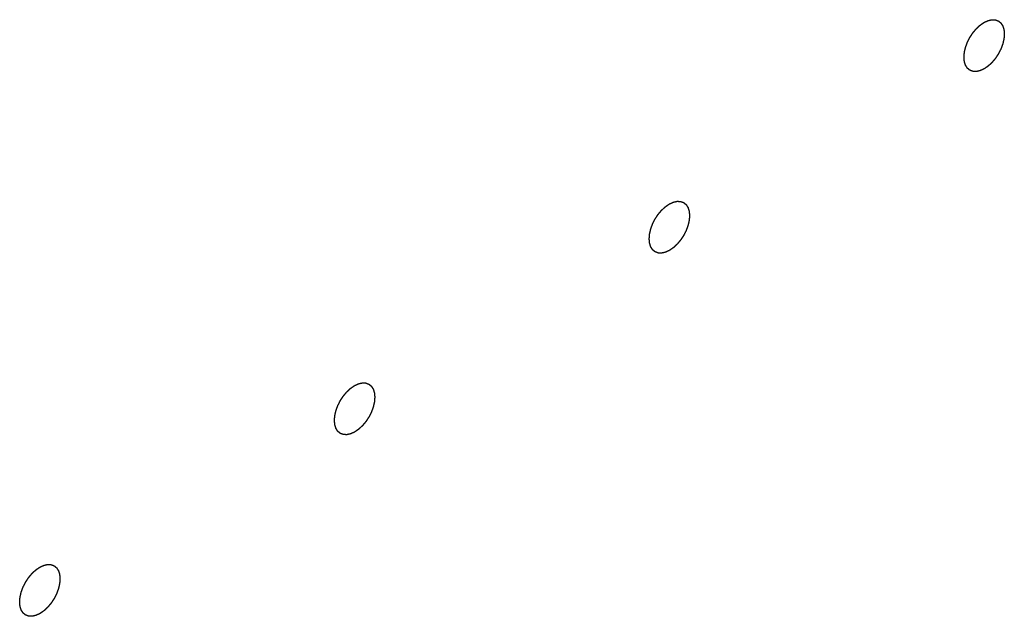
# Model space of a CAD drawing. Header units: inches. Extents: x 5 to 265, y 5 to 171.
# Tile 60 of 212: x 208.769 to 209.322, y 74.903 to 75.238. Entities that reach past the tile are written whole.
import ezdxf

# ---------------------------------------------------------------- set-up
doc = ezdxf.new("R2010")
doc.units = ezdxf.units.IN
doc.header["$LTSCALE"] = 14.96
doc.header["$MEASUREMENT"] = 0
doc.linetypes.add('HIDDEN', pattern=[0.2, 0.1, -0.1])
doc.layers.add('08_ALL_COSMETICS', color=7, linetype='CONTINUOUS')

msp = doc.modelspace()

# ---------------------------------------------------------------- linework, layer by layer
at = {"layer": '08_ALL_COSMETICS', "color": 7, "linetype": 'HIDDEN'}
for points in [[(209.31094, 75.21084), (209.31057, 75.21067), (209.31002, 75.21041), (209.30938, 75.21011), (209.30902, 75.20995), (209.30874, 75.2098), (209.30848, 75.20976), (209.30812, 75.20967), (209.30768, 75.20958), (209.30724, 75.20947), (209.30689, 75.2094), (209.30662, 75.20931), (209.30639, 75.20935), (209.30606, 75.20935), (209.30565, 75.20937), (209.30525, 75.20938), (209.30492, 75.2094), (209.30467, 75.20938), (209.30446, 75.20949), (209.30417, 75.20959), (209.30381, 75.20973), (209.30344, 75.20986), (209.30316, 75.20997), (209.30293, 75.21003), (209.30277, 75.21019), (209.30253, 75.21038), (209.30224, 75.21063), (209.30194, 75.21086), (209.30172, 75.21107), (209.30152, 75.21119), (209.30141, 75.21142), (209.30123, 75.21168), (209.30102, 75.21203), (209.3008, 75.21237), (209.30063, 75.21265), (209.30048, 75.21284), (209.30042, 75.21311), (209.3003, 75.21345), (209.30017, 75.21388), (209.30003, 75.21431), (209.29993, 75.21466), (209.29983, 75.2149), (209.29982, 75.21523), (209.29978, 75.21563), (209.29974, 75.21614), (209.29969, 75.21665), (209.29966, 75.21706), (209.29961, 75.21736), (209.29966, 75.2177), (209.29969, 75.21814), (209.29973, 75.2187), (209.29978, 75.21925), (209.29982, 75.2197), (209.29983, 75.22003), (209.29992, 75.22038), (209.30002, 75.22085), (209.30016, 75.22144), (209.30033, 75.22214), (209.30045, 75.22284), (209.30075, 75.22355), (209.30099, 75.22427), (209.30126, 75.22498), (209.30149, 75.22569), (209.30188, 75.2264), (209.30222, 75.22711), (209.30259, 75.22781), (209.30292, 75.22854), (209.30337, 75.22917), (209.30379, 75.22982), (209.30422, 75.23047), (209.30463, 75.23114), (209.30514, 75.2317), (209.30562, 75.23229), (209.30611, 75.23286), (209.30658, 75.23348), (209.30712, 75.23394), (209.30765, 75.23444), (209.30809, 75.23485), (209.30844, 75.23517), (209.3087, 75.23543), (209.30898, 75.23561), (209.30935, 75.23587), (209.31001, 75.23632), (209.31057, 75.23671), (209.31094, 75.23697)], [(209.31094, 75.23697), (209.3113, 75.23714), (209.31185, 75.23739), (209.3125, 75.23769), (209.31286, 75.23785), (209.31314, 75.238), (209.3134, 75.23804), (209.31375, 75.23813), (209.31419, 75.23822), (209.31463, 75.23833), (209.31498, 75.2384), (209.31526, 75.23849), (209.31549, 75.23845), (209.31582, 75.23845), (209.31622, 75.23843), (209.31663, 75.23842), (209.31695, 75.2384), (209.31721, 75.23842), (209.31741, 75.23831), (209.31771, 75.23821), (209.31807, 75.23808), (209.31843, 75.23795), (209.31872, 75.23783), (209.31895, 75.23778), (209.31911, 75.23761), (209.31935, 75.23742), (209.31964, 75.23718), (209.31993, 75.23694), (209.32016, 75.23674), (209.32035, 75.23661), (209.32047, 75.23639), (209.32065, 75.23612), (209.32086, 75.23577), (209.32108, 75.23543), (209.32125, 75.23515), (209.3214, 75.23497), (209.32146, 75.23469), (209.32157, 75.23435), (209.3217, 75.23392), (209.32184, 75.23349), (209.32194, 75.23314), (209.32204, 75.2329), (209.32205, 75.23258), (209.3221, 75.23217), (209.32214, 75.23166), (209.32219, 75.23115), (209.32222, 75.23074), (209.32227, 75.23044), (209.32222, 75.2301), (209.32219, 75.22966), (209.32214, 75.2291), (209.3221, 75.22855), (209.32206, 75.2281), (209.32205, 75.22778), (209.32195, 75.22742), (209.32185, 75.22695), (209.32172, 75.22637), (209.32155, 75.22566), (209.32143, 75.22496), (209.32113, 75.22425), (209.32088, 75.22354), (209.32061, 75.22282), (209.32039, 75.22211), (209.32, 75.22141), (209.31965, 75.2207), (209.31929, 75.21999), (209.31896, 75.21927), (209.31851, 75.21864), (209.31809, 75.21798), (209.31765, 75.21734), (209.31725, 75.21666), (209.31674, 75.2161), (209.31626, 75.21551), (209.31577, 75.21494), (209.3153, 75.21432), (209.31476, 75.21387), (209.31423, 75.21337), (209.31379, 75.21296), (209.31344, 75.21264), (209.31318, 75.21237), (209.31289, 75.2122), (209.31252, 75.21193), (209.31187, 75.21148), (209.31131, 75.2111), (209.31094, 75.21084)], [(209.13416, 75.1349), (209.13453, 75.13507), (209.13508, 75.13533), (209.13572, 75.13563), (209.13608, 75.13579), (209.13636, 75.13594), (209.13662, 75.13598), (209.13698, 75.13607), (209.13742, 75.13616), (209.13786, 75.13627), (209.13821, 75.13634), (209.13848, 75.13643), (209.13872, 75.13639), (209.13904, 75.13639), (209.13945, 75.13637), (209.13986, 75.13636), (209.14018, 75.13634), (209.14043, 75.13636), (209.14064, 75.13625), (209.14093, 75.13615), (209.14129, 75.13601), (209.14166, 75.13589), (209.14194, 75.13577), (209.14217, 75.13572), (209.14233, 75.13555), (209.14257, 75.13536), (209.14286, 75.13511), (209.14316, 75.13488), (209.14339, 75.13468), (209.14358, 75.13455), (209.14369, 75.13433), (209.14387, 75.13406), (209.14408, 75.13371), (209.14431, 75.13337), (209.14447, 75.13309), (209.14462, 75.13291), (209.14468, 75.13263), (209.1448, 75.13229), (209.14493, 75.13186), (209.14507, 75.13143), (209.14517, 75.13108), (209.14527, 75.13084), (209.14528, 75.13051), (209.14532, 75.13011), (209.14536, 75.1296), (209.14541, 75.12909), (209.14544, 75.12868), (209.14549, 75.12838), (209.14545, 75.12804), (209.14542, 75.1276), (209.14537, 75.12704), (209.14533, 75.12649), (209.14528, 75.12604), (209.14528, 75.12572), (209.14518, 75.12536), (209.14508, 75.12489), (209.14494, 75.12431), (209.14477, 75.1236), (209.14465, 75.1229), (209.14436, 75.12219), (209.14411, 75.12148), (209.14384, 75.12076), (209.14361, 75.12005), (209.14322, 75.11934), (209.14288, 75.11863), (209.14251, 75.11793), (209.14218, 75.1172), (209.14173, 75.11658), (209.14131, 75.11592), (209.14088, 75.11527), (209.14047, 75.1146), (209.13996, 75.11404), (209.13949, 75.11345), (209.13899, 75.11288), (209.13852, 75.11226), (209.13798, 75.11181), (209.13746, 75.11131), (209.13702, 75.1109), (209.13666, 75.11057), (209.1364, 75.11031), (209.13612, 75.11014), (209.13575, 75.10987), (209.13509, 75.10942), (209.13454, 75.10903), (209.13416, 75.10878)], [(209.13416, 75.10878), (209.1338, 75.10861), (209.13325, 75.10835), (209.13261, 75.10805), (209.13224, 75.10789), (209.13196, 75.10774), (209.1317, 75.1077), (209.13135, 75.10761), (209.13091, 75.10752), (209.13047, 75.10741), (209.13012, 75.10734), (209.12985, 75.10725), (209.12961, 75.10729), (209.12928, 75.10729), (209.12888, 75.10731), (209.12847, 75.10732), (209.12815, 75.10734), (209.12789, 75.10732), (209.12769, 75.10743), (209.12739, 75.10753), (209.12703, 75.10767), (209.12667, 75.10779), (209.12638, 75.10791), (209.12615, 75.10796), (209.12599, 75.10813), (209.12575, 75.10832), (209.12546, 75.10857), (209.12517, 75.1088), (209.12494, 75.109), (209.12475, 75.10913), (209.12463, 75.10935), (209.12445, 75.10962), (209.12424, 75.10997), (209.12402, 75.11031), (209.12385, 75.11059), (209.1237, 75.11077), (209.12364, 75.11105), (209.12353, 75.11139), (209.1234, 75.11182), (209.12326, 75.11225), (209.12316, 75.1126), (209.12306, 75.11284), (209.12305, 75.11317), (209.123, 75.11357), (209.12296, 75.11408), (209.12291, 75.11459), (209.12288, 75.115), (209.12283, 75.1153), (209.12288, 75.11564), (209.12291, 75.11608), (209.12296, 75.11664), (209.123, 75.11719), (209.12304, 75.11764), (209.12305, 75.11796), (209.12315, 75.11832), (209.12325, 75.11879), (209.12338, 75.11937), (209.12355, 75.12008), (209.12367, 75.12078), (209.12397, 75.12149), (209.12422, 75.1222), (209.12449, 75.12292), (209.12471, 75.12363), (209.1251, 75.12434), (209.12545, 75.12505), (209.12581, 75.12575), (209.12614, 75.12648), (209.12659, 75.12711), (209.12701, 75.12776), (209.12745, 75.12841), (209.12785, 75.12908), (209.12836, 75.12964), (209.12884, 75.13023), (209.12933, 75.1308), (209.1298, 75.13142), (209.13035, 75.13187), (209.13087, 75.13237), (209.13131, 75.13278), (209.13166, 75.13311), (209.13192, 75.13337), (209.13221, 75.13354), (209.13258, 75.13381), (209.13323, 75.13426), (209.13379, 75.13465), (209.13416, 75.1349)], [(208.95739, 75.00671), (208.95702, 75.00654), (208.95647, 75.00629), (208.95583, 75.00599), (208.95546, 75.00583), (208.95519, 75.00568), (208.95493, 75.00564), (208.95457, 75.00555), (208.95413, 75.00546), (208.95369, 75.00535), (208.95334, 75.00528), (208.95307, 75.00519), (208.95283, 75.00523), (208.95251, 75.00523), (208.9521, 75.00525), (208.95169, 75.00526), (208.95137, 75.00528), (208.95112, 75.00526), (208.95091, 75.00537), (208.95062, 75.00547), (208.95026, 75.0056), (208.94989, 75.00573), (208.94961, 75.00585), (208.94937, 75.0059), (208.94921, 75.00607), (208.94898, 75.00626), (208.94869, 75.0065), (208.94839, 75.00674), (208.94816, 75.00694), (208.94797, 75.00707), (208.94786, 75.00729), (208.94768, 75.00756), (208.94746, 75.00791), (208.94724, 75.00825), (208.94708, 75.00853), (208.94693, 75.00871), (208.94686, 75.00899), (208.94675, 75.00933), (208.94662, 75.00976), (208.94648, 75.01019), (208.94638, 75.01054), (208.94628, 75.01078), (208.94627, 75.0111), (208.94623, 75.01151), (208.94619, 75.01202), (208.94614, 75.01253), (208.9461, 75.01294), (208.94606, 75.01324), (208.9461, 75.01358), (208.94613, 75.01402), (208.94618, 75.01458), (208.94622, 75.01513), (208.94627, 75.01558), (208.94627, 75.0159), (208.94637, 75.01626), (208.94647, 75.01673), (208.94661, 75.01731), (208.94677, 75.01802), (208.9469, 75.01872), (208.94719, 75.01943), (208.94744, 75.02014), (208.94771, 75.02086), (208.94794, 75.02157), (208.94833, 75.02227), (208.94867, 75.02298), (208.94904, 75.02369), (208.94937, 75.02441), (208.94982, 75.02504), (208.95024, 75.0257), (208.95067, 75.02634), (208.95108, 75.02702), (208.95158, 75.02758), (208.95206, 75.02817), (208.95256, 75.02874), (208.95303, 75.02936), (208.95357, 75.02981), (208.95409, 75.03031), (208.95453, 75.03072), (208.95489, 75.03104), (208.95515, 75.03131), (208.95543, 75.03148), (208.9558, 75.03175), (208.95646, 75.0322), (208.95701, 75.03258), (208.95739, 75.03284)], [(208.95739, 75.03284), (208.95775, 75.03301), (208.9583, 75.03327), (208.95894, 75.03357), (208.95931, 75.03373), (208.95959, 75.03388), (208.95985, 75.03392), (208.9602, 75.03401), (208.96064, 75.0341), (208.96108, 75.03421), (208.96143, 75.03428), (208.9617, 75.03437), (208.96194, 75.03433), (208.96227, 75.03433), (208.96267, 75.03431), (208.96308, 75.0343), (208.9634, 75.03428), (208.96366, 75.0343), (208.96386, 75.03419), (208.96416, 75.03409), (208.96452, 75.03395), (208.96488, 75.03382), (208.96517, 75.03371), (208.9654, 75.03365), (208.96556, 75.03349), (208.9658, 75.0333), (208.96609, 75.03305), (208.96638, 75.03282), (208.96661, 75.03261), (208.9668, 75.03249), (208.96692, 75.03226), (208.96709, 75.032), (208.96731, 75.03165), (208.96753, 75.03131), (208.9677, 75.03103), (208.96785, 75.03084), (208.96791, 75.03057), (208.96802, 75.03023), (208.96815, 75.0298), (208.96829, 75.02937), (208.96839, 75.02902), (208.96849, 75.02878), (208.9685, 75.02845), (208.96854, 75.02805), (208.96859, 75.02754), (208.96864, 75.02703), (208.96867, 75.02662), (208.96872, 75.02632), (208.96867, 75.02598), (208.96864, 75.02554), (208.96859, 75.02498), (208.96855, 75.02443), (208.96851, 75.02398), (208.9685, 75.02365), (208.9684, 75.0233), (208.9683, 75.02283), (208.96817, 75.02224), (208.968, 75.02154), (208.96788, 75.02084), (208.96758, 75.02013), (208.96733, 75.01941), (208.96706, 75.0187), (208.96684, 75.01799), (208.96645, 75.01728), (208.9661, 75.01657), (208.96574, 75.01587), (208.96541, 75.01514), (208.96495, 75.01451), (208.96454, 75.01386), (208.9641, 75.01321), (208.9637, 75.01254), (208.96319, 75.01198), (208.96271, 75.01139), (208.96222, 75.01082), (208.96175, 75.0102), (208.9612, 75.00974), (208.96068, 75.00924), (208.96024, 75.00883), (208.95989, 75.00851), (208.95963, 75.00825), (208.95934, 75.00807), (208.95897, 75.00781), (208.95832, 75.00736), (208.95776, 75.00697), (208.95739, 75.00671)], [(208.78061, 74.93078), (208.78098, 74.93095), (208.78153, 74.9312), (208.78217, 74.93151), (208.78253, 74.93167), (208.78281, 74.93182), (208.78307, 74.93186), (208.78343, 74.93195), (208.78386, 74.93204), (208.78431, 74.93215), (208.78466, 74.93222), (208.78493, 74.93231), (208.78516, 74.93227), (208.78549, 74.93227), (208.7859, 74.93225), (208.7863, 74.93224), (208.78663, 74.93222), (208.78688, 74.93223), (208.78709, 74.93213), (208.78738, 74.93203), (208.78774, 74.93189), (208.78811, 74.93176), (208.78839, 74.93165), (208.78862, 74.93159), (208.78878, 74.93142), (208.78902, 74.93124), (208.78931, 74.93099), (208.78961, 74.93075), (208.78983, 74.93055), (208.79002, 74.93043), (208.79014, 74.9302), (208.79032, 74.92994), (208.79053, 74.92959), (208.79075, 74.92925), (208.79092, 74.92897), (208.79107, 74.92878), (208.79113, 74.92851), (208.79125, 74.92817), (208.79138, 74.92773), (208.79152, 74.92731), (208.79162, 74.92696), (208.79172, 74.92672), (208.79172, 74.92639), (208.79177, 74.92599), (208.79181, 74.92548), (208.79186, 74.92497), (208.79189, 74.92455), (208.79194, 74.92426), (208.79189, 74.92392), (208.79186, 74.92347), (208.79181, 74.92292), (208.79177, 74.92237), (208.79173, 74.92192), (208.79172, 74.92159), (208.79163, 74.92124), (208.79152, 74.92077), (208.79139, 74.92018), (208.79122, 74.91948), (208.7911, 74.91878), (208.7908, 74.91807), (208.79056, 74.91735), (208.79029, 74.91664), (208.79006, 74.91593), (208.78967, 74.91522), (208.78933, 74.91451), (208.78896, 74.91381), (208.78863, 74.91308), (208.78818, 74.91245), (208.78776, 74.91179), (208.78733, 74.91115), (208.78692, 74.91048), (208.78641, 74.90992), (208.78593, 74.90933), (208.78544, 74.90876), (208.78497, 74.90814), (208.78443, 74.90768), (208.7839, 74.90718), (208.78346, 74.90677), (208.78311, 74.90645), (208.78285, 74.90619), (208.78257, 74.90601), (208.7822, 74.90575), (208.78154, 74.9053), (208.78098, 74.90491), (208.78061, 74.90465)], [(208.78061, 74.90465), (208.78024, 74.90448), (208.7797, 74.90423), (208.77905, 74.90393), (208.77869, 74.90377), (208.77841, 74.90361), (208.77815, 74.90358), (208.7778, 74.90349), (208.77736, 74.90339), (208.77691, 74.90329), (208.77657, 74.90322), (208.77629, 74.90313), (208.77606, 74.90316), (208.77573, 74.90317), (208.77533, 74.90319), (208.77492, 74.9032), (208.7746, 74.90322), (208.77434, 74.9032), (208.77413, 74.90331), (208.77384, 74.90341), (208.77348, 74.90354), (208.77312, 74.90367), (208.77283, 74.90379), (208.7726, 74.90384), (208.77244, 74.90401), (208.7722, 74.9042), (208.77191, 74.90444), (208.77162, 74.90468), (208.77139, 74.90488), (208.7712, 74.90501), (208.77108, 74.90523), (208.7709, 74.9055), (208.77069, 74.90585), (208.77047, 74.90619), (208.7703, 74.90647), (208.77015, 74.90665), (208.77009, 74.90693), (208.76998, 74.90727), (208.76984, 74.9077), (208.76971, 74.90813), (208.7696, 74.90848), (208.7695, 74.90872), (208.7695, 74.90904), (208.76945, 74.90945), (208.76941, 74.90996), (208.76936, 74.91047), (208.76933, 74.91088), (208.76928, 74.91118), (208.76933, 74.91152), (208.76936, 74.91196), (208.76941, 74.91252), (208.76945, 74.91307), (208.76949, 74.91352), (208.7695, 74.91384), (208.7696, 74.9142), (208.7697, 74.91467), (208.76983, 74.91525), (208.77, 74.91596), (208.77012, 74.91665), (208.77042, 74.91737), (208.77066, 74.91808), (208.77094, 74.91879), (208.77116, 74.91951), (208.77155, 74.92021), (208.7719, 74.92092), (208.77226, 74.92162), (208.77259, 74.92235), (208.77304, 74.92298), (208.77346, 74.92364), (208.7739, 74.92428), (208.7743, 74.92496), (208.77481, 74.92552), (208.77529, 74.92611), (208.77578, 74.92668), (208.77625, 74.92729), (208.77679, 74.92775), (208.77732, 74.92825), (208.77776, 74.92866), (208.77811, 74.92898), (208.77837, 74.92925), (208.77866, 74.92942), (208.77903, 74.92969), (208.77968, 74.93013), (208.78024, 74.93052), (208.78061, 74.93078)]]:
    msp.add_open_spline(points, degree=3, knots=[0, 0, 0, 0, 0.03125, 0.046875, 0.054688, 0.0625, 0.070312, 0.078125, 0.09375, 0.109375, 0.117188, 0.125, 0.132812, 0.140625, 0.15625, 0.171875, 0.179688, 0.1875, 0.195312, 0.203125, 0.21875, 0.234375, 0.242188, 0.25, 0.257812, 0.265625, 0.28125, 0.296875, 0.304688, 0.3125, 0.320312, 0.328125, 0.34375, 0.359375, 0.367188, 0.375, 0.382812, 0.390625, 0.40625, 0.421875, 0.429688, 0.4375, 0.445312, 0.453125, 0.46875, 0.484375, 0.492188, 0.5, 0.507812, 0.515625, 0.53125, 0.546875, 0.554688, 0.5625, 0.570312, 0.578125, 0.59375, 0.609375, 0.625, 0.640625, 0.65625, 0.671875, 0.6875, 0.703125, 0.71875, 0.734375, 0.75, 0.765625, 0.78125, 0.796875, 0.8125, 0.828125, 0.84375, 0.859375, 0.875, 0.890625, 0.90625, 0.921875, 0.929688, 0.9375, 0.945312, 0.953125, 0.96875, 1, 1, 1, 1], dxfattribs=at)

doc.saveas('drawing.dxf')
